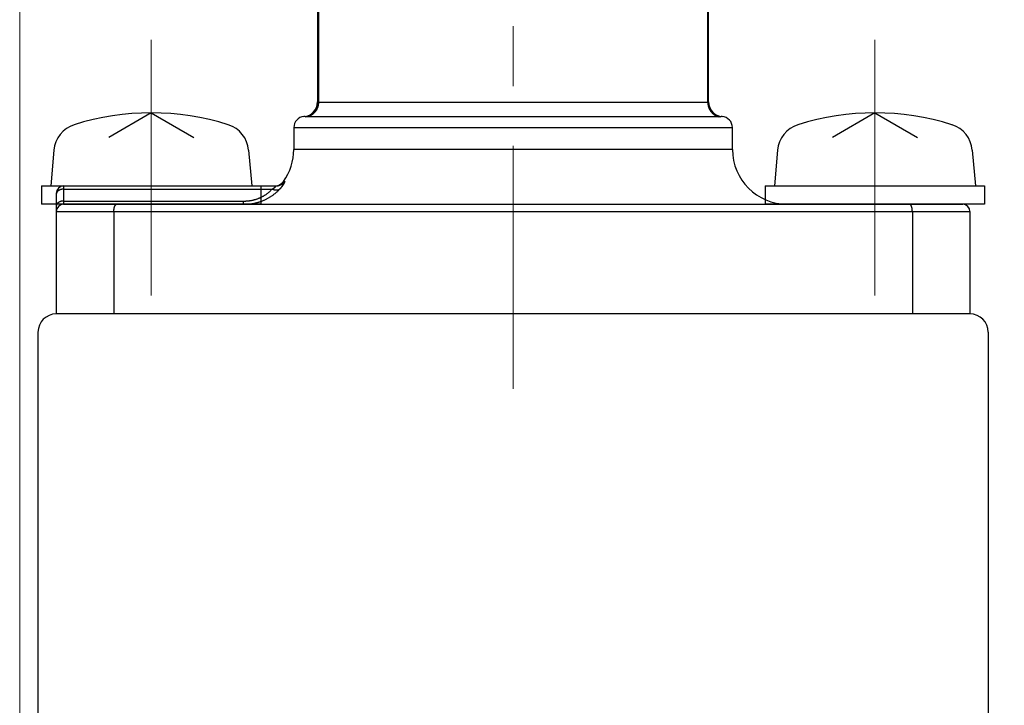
# Model space of a CAD drawing. Header units: millimetres. Extents: x 0 to 594, y 0 to 420.
# Tile 66 of 118: x 262 to 289, y 224 to 243. Entities that reach past the tile are written whole.
import ezdxf

# ---------------------------------------------------------------- set-up
doc = ezdxf.new("R2010")
doc.units = ezdxf.units.MM
doc.header["$LTSCALE"] = 0.257233
doc.linetypes.add('CENTER', pattern=[50.8, 31.75, -6.35, 6.35, -6.35])
doc.layers.add('NoLayerName_001', color=7, linetype='Continuous')
doc.layers.add('NoLayerName_003', color=7, linetype='Continuous')
doc.styles.get("Standard").update_dxf_attribs({"font": 'txt', "bigfont": 'extfont2'})
doc.dimstyles.get("Standard").update_dxf_attribs({"dimtxt": 2.5, "dimasz": 2.5, "dimexe": 1, "dimexo": 1, "dimtad": 1, "dimdec": 3, "dimzin": 0, "dimdsep": 46, "dimtxsty": 'Standard', "dimcen": 2.5, "dimadec": 3, "dimazin": 0, "dimtfac": 0.75, "dimtdec": 3, "dimtmove": 0, "dimatfit": 3, "dimfxl": 1, "dimarcsym": 0})

# ---------------------------------------------------------------- blocks, each defined once
blk = doc.blocks.new('_OPEN30')
at = {"color": 0, "linetype": 'ByBlock', "lineweight": -2}
for p, q in [((-1, 0.267949), (0, 0)), ((0, 0), (-1, -0.267949)), ((0, 0), (-1, 0))]:
    blk.add_line(p, q, dxfattribs=at)
blk = doc.blocks.new('*D69')
at = {"layer": 'Defpoints', "color": 0}
for p in [(262.133, 293.661), (262.133, 221.952), (387.133, 200.452)]:
    blk.add_point(p, dxfattribs=at)
at = {"layer": 'NoLayerName_001', "color": 0, "linetype": 'Continuous', "lineweight": 13}
for p, q in [((262.133, 223.366), (262.133, 295.075)), ((387.133, 201.866), (387.133, 295.075)), ((385.012, 293.661), (264.254, 293.661))]:
    blk.add_line(p, q, dxfattribs=at)
at = {"layer": 'NoLayerName_001', "color": 0, "lineweight": 13, "xscale": 2.121340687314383, "yscale": 2.121340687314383, "zscale": 2.121340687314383, "rotation": 180}
blk.add_blockref('_OPEN30', (262.133, 293.661), dxfattribs=at)
at = {"layer": 'NoLayerName_001', "color": 0, "lineweight": 13, "xscale": 2.121340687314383, "yscale": 2.121340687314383, "zscale": 2.121340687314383}
blk.add_blockref('_OPEN30', (387.133, 293.661), dxfattribs=at)
at = {"layer": 'NoLayerName_001', "color": 0, "lineweight": 13, "insert": (324.633, 297.55), "char_height": 4.9498, "attachment_point": 5}
blk.add_mtext('\\W0.8000;Ｌ', dxfattribs=at)
blk = doc.blocks.new('*D70')
at = {"layer": 'Defpoints', "color": 0}
for p in [(262.133, 284.227), (357.133, 223.952), (262.133, 221.952)]:
    blk.add_point(p, dxfattribs=at)
at = {"layer": 'NoLayerName_001', "color": 0, "linetype": 'Continuous', "lineweight": 13}
for p, q in [((262.133, 223.366), (262.133, 285.641)), ((357.133, 225.366), (357.133, 285.641)), ((355.012, 284.227), (264.254, 284.227))]:
    blk.add_line(p, q, dxfattribs=at)
at = {"layer": 'NoLayerName_001', "color": 0, "lineweight": 13, "xscale": 2.121340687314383, "yscale": 2.121340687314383, "zscale": 2.121340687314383, "rotation": 180}
blk.add_blockref('_OPEN30', (262.133, 284.227), dxfattribs=at)
at = {"layer": 'NoLayerName_001', "color": 0, "lineweight": 13, "xscale": 2.121340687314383, "yscale": 2.121340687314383, "zscale": 2.121340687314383}
blk.add_blockref('_OPEN30', (357.133, 284.227), dxfattribs=at)
at = {"layer": 'NoLayerName_001', "color": 0, "lineweight": 13, "insert": (309.633, 288.116), "char_height": 4.94979, "attachment_point": 5}
blk.add_mtext('\\W0.8000;ＬＬ', dxfattribs=at)

msp = doc.modelspace()

# ---------------------------------------------------------------- linework, layer by layer
at = {"layer": 'NoLayerName_001', "color": 7, "linetype": 'Continuous', "lineweight": 25}
for p, q in [((270.2829, 248.5013), (270.2829, 240.7401)), ((280.9829, 240.7401), (280.9829, 245.8503)), ((265.7329, 240.4516), (264.57, 239.7802)), ((265.7329, 240.4516), (266.8958, 239.7802)), ((285.5329, 240.4516), (284.37, 239.7802)), ((285.5329, 240.4516), (286.6958, 239.7802)), ((269.6329, 240.0516), (269.6329, 239.4516)), ((281.6329, 239.4516), (281.6329, 240.0516)), ((263.0688, 239.4335), (262.9829, 238.4516)), ((268.397, 239.4335), (268.4829, 238.4516)), ((282.8688, 239.4335), (282.7829, 238.4516)), ((288.197, 239.4335), (288.2829, 238.4516)), ((262.7329, 238.4516), (262.7329, 237.9516)), ((262.7329, 238.4516), (268.7329, 238.4516)), ((263.3329, 238.4516), (269.1379, 238.4516)), ((268.7329, 238.4516), (268.7329, 237.9516)), ((282.5329, 238.4516), (282.5329, 237.9516)), ((282.5329, 238.4516), (288.5329, 238.4516)), ((288.5329, 238.4516), (288.5329, 237.9516)), ((263.1329, 238.2516), (263.1329, 234.9516)), ((268.7329, 237.9516), (262.7329, 237.9516)), ((263.3329, 237.9516), (287.9329, 237.9516)), ((288.5329, 237.9516), (282.5329, 237.9516)), ((288.2829, 237.9516), (282.7829, 237.9516)), ((264.71, 237.7516), (264.71, 234.9516)), ((286.5559, 237.7516), (286.5559, 234.9516)), ((288.1329, 237.7516), (288.1329, 234.9516)), ((288.1329, 234.9516), (263.1329, 234.9516)), ((288.1329, 234.9516), (263.1329, 234.9516)), ((262.6329, 234.4516), (262.6329, 223.3658)), ((288.6329, 234.4516), (288.6329, 223.9516))]:
    msp.add_line(p, q, dxfattribs=at)
at = {"layer": 'NoLayerName_001', "color": 8, "linetype": 'Continuous', "lineweight": 25}
for p, q in [((270.3054, 248.5013), (270.3054, 240.7353)), ((280.9605, 240.7353), (280.9605, 245.85)), ((280.9605, 240.7353), (270.3054, 240.7353)), ((281.2677, 240.3446), (269.9982, 240.3446)), ((269.6329, 240.0516), (281.6329, 240.0516)), ((281.6329, 239.4516), (269.6329, 239.4516)), ((263.3329, 238.4516), (263.3329, 237.9516)), ((269.3513, 238.5766), (269.3802, 238.5766)), ((263.3329, 238.3637), (269.0363, 238.3637)), ((263.3329, 238.0394), (268.2599, 238.0394)), ((268.2599, 237.9516), (268.2599, 238.0394)), ((263.1329, 237.7516), (288.1329, 237.7516))]:
    msp.add_line(p, q, dxfattribs=at)
at = {"layer": 'NoLayerName_001', "color": 2, "linetype": 'CENTER', "lineweight": 13}
for p, q in [((265.7329, 235.4516), (265.7329, 242.4516)), ((285.5329, 235.4516), (285.5329, 242.4516))]:
    msp.add_line(p, q, dxfattribs=at)
at = {"layer": 'NoLayerName_001', "color": 7, "linetype": 'Continuous', "lineweight": 25}
for centre, radius, start, end in [((269.8829, 240.7498), 0.4, 274.09602, 359.99971), ((281.3829, 240.7498), 0.4, 180.0003, 265.90398), ((265.7329, 233.4516), 7, 72.47322, 107.52678), ((269.9329, 240.0516), 0.3, 94.09604, 180), ((281.3329, 240.0516), 0.3, 0, 85.90396), ((285.5329, 233.4516), 7, 72.47322, 107.52678), ((263.8658, 239.3638), 0.8, 107.52678, 175), ((267.6001, 239.3638), 0.8, 5, 72.47322), ((283.6658, 239.3638), 0.8, 107.52678, 175), ((287.4001, 239.3638), 0.8, 5, 72.47322), ((268.1329, 239.4516), 1.5, 324.31467, 0), ((283.1329, 239.4516), 1.5, 180, 270), ((263.3329, 238.2516), 0.2, 90, 180), ((269.1076, 238.7516), 0.3, 282.06993, 324.31467), ((263.3329, 237.7516), 0.2, 90, 180), ((287.9329, 237.7516), 0.2, 0, 90), ((263.1329, 234.4516), 0.5, 90, 180), ((288.1329, 234.4516), 0.5, 0, 90)]:
    msp.add_arc(centre, radius, start, end, dxfattribs=at)
at = {"layer": 'NoLayerName_001', "color": 8, "linetype": 'Continuous', "lineweight": 25}
for centre, radius, start, end in [((269.8831, 240.7402), 0.3999, 280.21868, 359.98943), ((281.3828, 240.7402), 0.3999, 180.01012, 259.78122), ((269.1375, 238.7497), 0.2981, 270.03183, 324.49808)]:
    msp.add_arc(centre, radius, start, end, dxfattribs=at)
for points, knots in [([(270.3054, 240.7353), (270.3053, 240.7294), (270.3052, 240.7175), (270.304, 240.6997), (270.302, 240.6819), (270.2993, 240.6642), (270.2958, 240.6466), (270.2915, 240.6292), (270.2865, 240.612), (270.2807, 240.5951), (270.2742, 240.5784), (270.2669, 240.562), (270.259, 240.546), (270.2503, 240.5303), (270.241, 240.5151), (270.2309, 240.5003), (270.2203, 240.4859), (270.209, 240.472), (270.197, 240.4587), (270.1845, 240.4459), (270.1714, 240.4337), (270.1578, 240.4221), (270.1437, 240.4111), (270.129, 240.4008), (270.1139, 240.3912), (270.0984, 240.3822), (270.0824, 240.374), (270.0661, 240.3666), (270.0495, 240.3598), (270.0326, 240.3539), (270.0156, 240.3487), (270.004, 240.346), (269.9982, 240.3446)], [0, 0, 0, 0, 0.01782488, 0.03568105, 0.05356221, 0.07146175, 0.08937307, 0.10728978, 0.12520603, 0.1431168, 0.16102032, 0.17891764, 0.19680967, 0.21469721, 0.23258117, 0.25046272, 0.26834354, 0.28622567, 0.30410997, 0.3219967, 0.33988627, 0.35777937, 0.37567727, 0.39358199, 0.41149639, 0.42941974, 0.44734551, 0.46526625, 0.48317423, 0.50106184, 0.51892186, 0.53674783, 0.53674783, 0.53674783, 0.53674783]), ([(270.3054, 240.7353), (270.3052, 240.7353), (270.3047, 240.7353), (270.3041, 240.7353), (270.3034, 240.7353), (270.3027, 240.7353), (270.302, 240.7354), (270.3013, 240.7354), (270.3006, 240.7354), (270.3, 240.7354), (270.2993, 240.7354), (270.2986, 240.7355), (270.2979, 240.7355), (270.2972, 240.7355), (270.2966, 240.7356), (270.2959, 240.7356), (270.2952, 240.7357), (270.2945, 240.7357), (270.2938, 240.7358), (270.2932, 240.7359), (270.2925, 240.7359), (270.2918, 240.736), (270.2911, 240.7361), (270.2905, 240.7362), (270.2898, 240.7364), (270.2891, 240.7365), (270.2884, 240.7366), (270.2878, 240.7368), (270.2871, 240.737), (270.2865, 240.7372), (270.2858, 240.7374), (270.2852, 240.7377), (270.2846, 240.738), (270.284, 240.7384), (270.2835, 240.7389), (270.283, 240.7395), (270.283, 240.7399), (270.2829, 240.7401)], [0, 0, 0, 0, 0.000681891, 0.001363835, 0.00204582, 0.002727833, 0.003409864, 0.004091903, 0.004773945, 0.005455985, 0.006138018, 0.006820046, 0.007502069, 0.008184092, 0.008866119, 0.00954816, 0.010230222, 0.01091228, 0.011594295, 0.01227626, 0.0129582, 0.013640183, 0.014322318, 0.015004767, 0.015687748, 0.016371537, 0.017056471, 0.01774209, 0.018426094, 0.019106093, 0.019780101, 0.020453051, 0.021140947, 0.021863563, 0.022597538, 0.023298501, 0.023968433, 0.023968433, 0.023968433, 0.023968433]), ([(280.9829, 240.7401), (280.9829, 240.7399), (280.9829, 240.7395), (280.9824, 240.7389), (280.9819, 240.7384), (280.9813, 240.738), (280.9807, 240.7377), (280.9801, 240.7374), (280.9794, 240.7372), (280.9788, 240.737), (280.9781, 240.7368), (280.9774, 240.7366), (280.9768, 240.7365), (280.9761, 240.7364), (280.9754, 240.7362), (280.9748, 240.7361), (280.9741, 240.736), (280.9734, 240.7359), (280.9727, 240.7359), (280.9721, 240.7358), (280.9714, 240.7357), (280.9707, 240.7357), (280.97, 240.7356), (280.9693, 240.7356), (280.9687, 240.7355), (280.968, 240.7355), (280.9673, 240.7355), (280.9666, 240.7354), (280.9659, 240.7354), (280.9652, 240.7354), (280.9646, 240.7354), (280.9639, 240.7354), (280.9632, 240.7353), (280.9625, 240.7353), (280.9618, 240.7353), (280.9612, 240.7353), (280.9607, 240.7353), (280.9605, 240.7353)], [0, 0, 0, 0, 0.000669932, 0.001370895, 0.00210487, 0.002827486, 0.003515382, 0.004188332, 0.00486234, 0.005542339, 0.006226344, 0.006911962, 0.007596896, 0.008280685, 0.008963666, 0.009646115, 0.010328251, 0.011010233, 0.011692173, 0.012374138, 0.013056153, 0.013738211, 0.014420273, 0.015102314, 0.015784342, 0.016466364, 0.017148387, 0.017830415, 0.018512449, 0.019194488, 0.01987653, 0.020558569, 0.0212406, 0.021922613, 0.022604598, 0.023286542, 0.023968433, 0.023968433, 0.023968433, 0.023968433]), ([(280.9605, 240.7353), (280.9606, 240.7294), (280.9607, 240.7175), (280.9619, 240.6997), (280.9639, 240.6819), (280.9666, 240.6642), (280.9701, 240.6466), (280.9744, 240.6292), (280.9794, 240.612), (280.9852, 240.5951), (280.9917, 240.5784), (280.9989, 240.562), (281.0069, 240.546), (281.0156, 240.5303), (281.0249, 240.5151), (281.0349, 240.5003), (281.0456, 240.4859), (281.0569, 240.472), (281.0689, 240.4587), (281.0814, 240.4459), (281.0945, 240.4337), (281.1081, 240.4221), (281.1222, 240.4111), (281.1369, 240.4008), (281.152, 240.3912), (281.1675, 240.3822), (281.1835, 240.374), (281.1997, 240.3666), (281.2164, 240.3598), (281.2332, 240.3539), (281.2503, 240.3487), (281.2619, 240.346), (281.2677, 240.3446)], [0, 0, 0, 0, 0.01782488, 0.03568105, 0.05356221, 0.07146175, 0.08937307, 0.10728978, 0.12520603, 0.1431168, 0.16102032, 0.17891764, 0.19680967, 0.21469721, 0.23258117, 0.25046272, 0.26834354, 0.28622567, 0.30410997, 0.3219967, 0.33988627, 0.35777937, 0.37567727, 0.39358199, 0.41149639, 0.42941974, 0.44734551, 0.46526624, 0.48317423, 0.50106184, 0.51892186, 0.53674783, 0.53674783, 0.53674783, 0.53674783]), ([(269.954, 240.3467), (269.9536, 240.3467), (269.9527, 240.3469), (269.9514, 240.347), (269.9501, 240.3472), (269.9488, 240.3474), (269.9475, 240.3476), (269.9462, 240.3477), (269.9449, 240.3479), (269.9436, 240.348), (269.9423, 240.3482), (269.941, 240.3483), (269.9397, 240.3485), (269.9384, 240.3486), (269.9371, 240.3488), (269.9358, 240.3489), (269.9344, 240.349), (269.9331, 240.3492), (269.9318, 240.3493), (269.9305, 240.3494), (269.9292, 240.3495), (269.9279, 240.3497), (269.9266, 240.3498), (269.9253, 240.3499), (269.924, 240.35), (269.9227, 240.3501), (269.9214, 240.3502), (269.92, 240.3503), (269.9189, 240.3504), (269.9172, 240.3505), (269.9157, 240.3506), (269.9141, 240.3507), (269.9135, 240.3507), (269.9128, 240.3508), (269.9122, 240.3508), (269.9117, 240.3508), (269.9115, 240.3508)], [0, 0, 0, 0, 0.001314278, 0.002628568, 0.003942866, 0.005257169, 0.006571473, 0.007885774, 0.009200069, 0.010514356, 0.011828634, 0.013142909, 0.014457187, 0.015771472, 0.01708577, 0.018400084, 0.019714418, 0.021028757, 0.022343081, 0.023657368, 0.024971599, 0.02628575, 0.02759984, 0.028913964, 0.030228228, 0.031542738, 0.032857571, 0.034172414, 0.035486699, 0.036143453, 0.039431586, 0.040085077, 0.040735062, 0.041408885, 0.042055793, 0.042714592, 0.042714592, 0.042714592, 0.042714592]), ([(269.9982, 240.3446), (269.9975, 240.3446), (269.996, 240.3446), (269.9938, 240.3446), (269.9916, 240.3446), (269.9893, 240.3447), (269.9871, 240.3447), (269.9849, 240.3447), (269.9827, 240.3448), (269.9805, 240.3448), (269.9783, 240.3449), (269.9761, 240.345), (269.9739, 240.3451), (269.9716, 240.3452), (269.9694, 240.3453), (269.9672, 240.3454), (269.965, 240.3455), (269.9628, 240.3457), (269.9606, 240.3459), (269.9584, 240.3461), (269.9562, 240.3464), (269.9547, 240.3466), (269.954, 240.3467)], [0, 0, 0, 0, 0.00221236, 0.004424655, 0.006636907, 0.008849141, 0.011061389, 0.013273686, 0.015486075, 0.017698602, 0.019911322, 0.022124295, 0.024337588, 0.026551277, 0.028765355, 0.030979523, 0.033193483, 0.035407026, 0.037620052, 0.039832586, 0.042044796, 0.04425701, 0.04425701, 0.04425701, 0.04425701]), ([(281.3119, 240.3467), (281.3111, 240.3466), (281.3097, 240.3464), (281.3075, 240.3461), (281.3053, 240.3459), (281.3031, 240.3457), (281.3009, 240.3455), (281.2987, 240.3454), (281.2964, 240.3453), (281.2942, 240.3452), (281.292, 240.3451), (281.2898, 240.345), (281.2876, 240.3449), (281.2854, 240.3448), (281.2832, 240.3448), (281.281, 240.3447), (281.2788, 240.3447), (281.2765, 240.3447), (281.2743, 240.3446), (281.2721, 240.3446), (281.2699, 240.3446), (281.2684, 240.3446), (281.2677, 240.3446)], [0, 0, 0, 0, 0.002212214, 0.004424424, 0.006636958, 0.008849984, 0.011063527, 0.013277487, 0.015491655, 0.017705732, 0.019919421, 0.022132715, 0.024345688, 0.026558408, 0.028770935, 0.030983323, 0.033195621, 0.035407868, 0.037620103, 0.039832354, 0.04204465, 0.04425701, 0.04425701, 0.04425701, 0.04425701]), ([(281.3544, 240.3508), (281.3542, 240.3508), (281.3537, 240.3508), (281.3531, 240.3508), (281.3524, 240.3507), (281.3517, 240.3507), (281.3502, 240.3506), (281.3485, 240.3505), (281.3465, 240.3503), (281.3452, 240.3502), (281.3439, 240.3501), (281.3426, 240.35), (281.3413, 240.3499), (281.3399, 240.3498), (281.3386, 240.3497), (281.3373, 240.3496), (281.336, 240.3495), (281.3347, 240.3494), (281.3334, 240.3492), (281.3321, 240.3491), (281.3308, 240.349), (281.3295, 240.3488), (281.3282, 240.3487), (281.3269, 240.3486), (281.3256, 240.3484), (281.3243, 240.3483), (281.3229, 240.3481), (281.3216, 240.348), (281.3203, 240.3478), (281.319, 240.3476), (281.3177, 240.3475), (281.3164, 240.3473), (281.3151, 240.3471), (281.3138, 240.347), (281.3127, 240.3468), (281.3121, 240.3467), (281.3119, 240.3467)], [0, 0, 0, 0, 0.000658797, 0.001305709, 0.001979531, 0.002629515, 0.003283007, 0.006571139, 0.00788493, 0.009199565, 0.010514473, 0.011829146, 0.013143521, 0.014457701, 0.015771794, 0.017085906, 0.0184001, 0.019714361, 0.02102867, 0.022343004, 0.023657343, 0.024971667, 0.026285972, 0.027600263, 0.028914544, 0.030228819, 0.031543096, 0.032857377, 0.034171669, 0.035485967, 0.03680027, 0.038114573, 0.039428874, 0.040743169, 0.042057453, 0.042714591, 0.042714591, 0.042714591, 0.042714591]), ([(269.0364, 238.3637), (269.0371, 238.3641), (269.0385, 238.3649), (269.0406, 238.366), (269.0427, 238.3672), (269.0448, 238.3683), (269.0469, 238.3695), (269.0489, 238.3707), (269.051, 238.3719), (269.0531, 238.3731), (269.0552, 238.3743), (269.0572, 238.3755), (269.0593, 238.3767), (269.0613, 238.378), (269.0634, 238.3792), (269.0654, 238.3804), (269.0674, 238.3817), (269.0695, 238.383), (269.0715, 238.3842), (269.0735, 238.3855), (269.0755, 238.3868), (269.0775, 238.3881), (269.0795, 238.3894), (269.0815, 238.3907), (269.0835, 238.3921), (269.0855, 238.3934), (269.0875, 238.3948), (269.0894, 238.3961), (269.0914, 238.3975), (269.0933, 238.3989), (269.0953, 238.4003), (269.0972, 238.4017), (269.0991, 238.4031), (269.1011, 238.4045), (269.103, 238.406), (269.1049, 238.4074), (269.1067, 238.4089), (269.1086, 238.4104), (269.1105, 238.4119), (269.1123, 238.4134), (269.1136, 238.4144), (269.1142, 238.415)], [0, 0, 0, 0, 0.002391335, 0.004782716, 0.007174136, 0.009565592, 0.01195708, 0.014348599, 0.016740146, 0.019131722, 0.021523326, 0.02391496, 0.026306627, 0.02869833, 0.031090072, 0.033481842, 0.035873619, 0.038265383, 0.040657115, 0.043048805, 0.045440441, 0.04783202, 0.050223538, 0.052615, 0.05500641, 0.057397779, 0.059789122, 0.062180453, 0.064571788, 0.066963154, 0.069354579, 0.071746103, 0.074137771, 0.076529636, 0.078921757, 0.081314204, 0.083707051, 0.086100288, 0.088493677, 0.090886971, 0.093279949, 0.093279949, 0.093279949, 0.093279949]), ([(269.1142, 238.415), (269.1148, 238.4155), (269.116, 238.4165), (269.1178, 238.4181), (269.1196, 238.4196), (269.1214, 238.4212), (269.1231, 238.4229), (269.1249, 238.4245), (269.1266, 238.4262), (269.1283, 238.4279), (269.1299, 238.4296), (269.1316, 238.4313), (269.1332, 238.4331), (269.1347, 238.4349), (269.1363, 238.4368), (269.1377, 238.4387), (269.1391, 238.4407), (269.1403, 238.4428), (269.1413, 238.4449), (269.1421, 238.4472), (269.1422, 238.4497), (269.1401, 238.4516), (269.1385, 238.4515), (269.1377, 238.4516)], [0, 0, 0, 0, 0.002392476, 0.004784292, 0.007175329, 0.009565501, 0.011954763, 0.014343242, 0.016731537, 0.019120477, 0.021511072, 0.023904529, 0.026302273, 0.028705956, 0.031114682, 0.0335205, 0.035917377, 0.038304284, 0.04068639, 0.043086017, 0.045482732, 0.04785554, 0.050252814, 0.050252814, 0.050252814, 0.050252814]), ([(269.3153, 238.4474), (269.3145, 238.4464), (269.313, 238.4443), (269.3107, 238.4413), (269.3084, 238.4382), (269.3061, 238.4352), (269.3038, 238.4322), (269.3014, 238.4291), (269.2991, 238.4261), (269.2967, 238.4231), (269.2943, 238.4201), (269.2919, 238.4172), (269.2895, 238.4142), (269.2871, 238.4112), (269.2846, 238.4083), (269.2822, 238.4054), (269.2797, 238.4024), (269.2772, 238.3995), (269.2748, 238.3966), (269.2723, 238.3937), (269.2698, 238.3908), (269.2673, 238.3879), (269.2647, 238.385), (269.2622, 238.3822), (269.2596, 238.3793), (269.2571, 238.3765), (269.2545, 238.3737), (269.2519, 238.3708), (269.2494, 238.368), (269.2468, 238.3652), (269.2442, 238.3624), (269.2415, 238.3596), (269.2398, 238.3578), (269.2389, 238.3568)], [0, 0, 0, 0, 0.00382402, 0.00764803, 0.01147202, 0.01529598, 0.0191199, 0.0229438, 0.0267677, 0.03059161, 0.03441554, 0.0382395, 0.04206349, 0.04588751, 0.04971157, 0.05353566, 0.05735978, 0.06118391, 0.06500807, 0.06883222, 0.07265638, 0.07648052, 0.08030465, 0.08412877, 0.08795285, 0.0917769, 0.09560091, 0.09942487, 0.10324878, 0.10707261, 0.11089638, 0.11472005, 0.11854363, 0.11854363, 0.11854363, 0.11854363]), ([(269.3802, 238.5766), (269.3812, 238.5758), (269.384, 238.5747), (269.3833, 238.5703), (269.3828, 238.5667), (269.3819, 238.5629), (269.3807, 238.5593), (269.3794, 238.5557), (269.3781, 238.5521), (269.3766, 238.5486), (269.3751, 238.5451), (269.3735, 238.5416), (269.3719, 238.5381), (269.3702, 238.5347), (269.3685, 238.5313), (269.3667, 238.5279), (269.3649, 238.5245), (269.3631, 238.5211), (269.3613, 238.5178), (269.3594, 238.5145), (269.3575, 238.5112), (269.3556, 238.5078), (269.3536, 238.5046), (269.3516, 238.5013), (269.3496, 238.498), (269.3476, 238.4948), (269.3456, 238.4915), (269.3435, 238.4883), (269.3415, 238.4851), (269.3394, 238.4819), (269.3373, 238.4787), (269.3351, 238.4755), (269.333, 238.4723), (269.3308, 238.4692), (269.3287, 238.466), (269.3265, 238.4629), (269.3243, 238.4598), (269.3221, 238.4567), (269.3198, 238.4536), (269.3176, 238.4505), (269.3161, 238.4484), (269.3153, 238.4474)], [0, 0, 0, 0, 0.00365666, 0.00757764, 0.01137651, 0.01517659, 0.01901428, 0.02285067, 0.02667422, 0.03049323, 0.03431426, 0.03813816, 0.04196353, 0.04578871, 0.04961291, 0.05343651, 0.05725985, 0.06108322, 0.06490675, 0.06873045, 0.07255431, 0.07637824, 0.08020216, 0.08402609, 0.08785006, 0.0916741, 0.09549822, 0.09932242, 0.1031467, 0.10697103, 0.11079539, 0.11461973, 0.11844401, 0.12226821, 0.12609235, 0.12991645, 0.13374051, 0.13756456, 0.1413886, 0.14521264, 0.14903667, 0.14903667, 0.14903667, 0.14903667]), ([(263.2329, 238.3448), (263.2312, 238.344), (263.2278, 238.3426), (263.2227, 238.3403), (263.2177, 238.3379), (263.2127, 238.3353), (263.2078, 238.3327), (263.203, 238.3298), (263.1983, 238.3269), (263.1936, 238.3238), (263.1891, 238.3206), (263.1846, 238.3172), (263.1802, 238.3137), (263.176, 238.31), (263.1719, 238.3062), (263.168, 238.3023), (263.1641, 238.2982), (263.1605, 238.294), (263.157, 238.2896), (263.1537, 238.2851), (263.1506, 238.2804), (263.1477, 238.2757), (263.145, 238.2707), (263.1426, 238.2657), (263.1404, 238.2606), (263.1384, 238.2553), (263.1368, 238.2499), (263.1354, 238.2445), (263.1343, 238.239), (263.1335, 238.2334), (263.133, 238.2279), (263.133, 238.2241), (263.1329, 238.2223)], [0, 0, 0, 0, 0.00557263, 0.01114973, 0.01672994, 0.02231219, 0.02789573, 0.03348015, 0.03906541, 0.04465186, 0.05024015, 0.05582966, 0.06141876, 0.06700641, 0.07259226, 0.07817666, 0.08376077, 0.08934658, 0.09493639, 0.10052911, 0.10612255, 0.11171559, 0.11730827, 0.12290192, 0.12849928, 0.13410399, 0.13971446, 0.14532557, 0.15093267, 0.15653184, 0.16212016, 0.16769589, 0.16769589, 0.16769589, 0.16769589]), ([(263.3329, 238.3637), (263.3312, 238.3637), (263.3278, 238.3637), (263.3227, 238.3635), (263.3176, 238.3633), (263.3125, 238.363), (263.3074, 238.3626), (263.3023, 238.362), (263.2973, 238.3614), (263.2922, 238.3607), (263.2871, 238.3599), (263.2821, 238.3591), (263.277, 238.3581), (263.272, 238.357), (263.267, 238.3558), (263.262, 238.3545), (263.2571, 238.3532), (263.2522, 238.3517), (263.2473, 238.3501), (263.2425, 238.3484), (263.2377, 238.3467), (263.2345, 238.3454), (263.2329, 238.3448)], [0, 0, 0, 0, 0.00510533, 0.01021029, 0.01531645, 0.0204254, 0.02553867, 0.03065746, 0.03578118, 0.04090868, 0.04603886, 0.05117069, 0.05630319, 0.06143547, 0.0665667, 0.07169614, 0.07682313, 0.08194709, 0.08706756, 0.09218416, 0.09729663, 0.10240481, 0.10240481, 0.10240481, 0.10240481]), ([(268.2599, 238.0394), (268.2695, 238.0396), (268.2888, 238.0396), (268.3176, 238.0407), (268.3464, 238.0424), (268.3752, 238.0448), (268.4039, 238.0479), (268.4326, 238.0517), (268.4611, 238.0562), (268.4895, 238.0615), (268.5178, 238.0675), (268.5458, 238.0743), (268.5737, 238.0818), (268.6014, 238.09), (268.6289, 238.099), (268.6561, 238.1087), (268.683, 238.1192), (268.7096, 238.1305), (268.7358, 238.1425), (268.7617, 238.1552), (268.7873, 238.1687), (268.8124, 238.183), (268.8371, 238.1979), (268.8614, 238.2136), (268.8851, 238.23), (268.9084, 238.2472), (268.9311, 238.265), (268.9533, 238.2835), (268.975, 238.3026), (268.996, 238.3224), (269.0166, 238.3426), (269.0297, 238.3567), (269.0363, 238.3637)], [0, 0, 0, 0, 0.02883602, 0.05769031, 0.08655801, 0.11543493, 0.14431763, 0.17320345, 0.20209056, 0.23097805, 0.25986561, 0.28875187, 0.31763546, 0.3465156, 0.37539223, 0.40426602, 0.43313841, 0.46201171, 0.49088795, 0.51976626, 0.54864556, 0.57752523, 0.60640521, 0.63528606, 0.66416905, 0.69305573, 0.7219447, 0.75083247, 0.77971492, 0.80858738, 0.83744477, 0.86628164, 0.86628164, 0.86628164, 0.86628164]), ([(269.239, 238.3569), (269.2371, 238.3557), (269.2332, 238.3531), (269.227, 238.3497), (269.2206, 238.3466), (269.2141, 238.3439), (269.2074, 238.3415), (269.2006, 238.3395), (269.1937, 238.3379), (269.1868, 238.3365), (269.1798, 238.3355), (269.1728, 238.3348), (269.1657, 238.3343), (269.1587, 238.3341), (269.1516, 238.3342), (269.1446, 238.3345), (269.1376, 238.335), (269.1306, 238.3357), (269.1236, 238.3367), (269.1166, 238.3378), (269.1097, 238.3391), (269.1028, 238.3406), (269.096, 238.3423), (269.0892, 238.3441), (269.0824, 238.3461), (269.0757, 238.3482), (269.069, 238.3505), (269.0624, 238.3529), (269.0558, 238.3554), (269.0493, 238.358), (269.0428, 238.3608), (269.0386, 238.3627), (269.0364, 238.3637)], [0, 0, 0, 0, 0.00703598, 0.01408653, 0.02115248, 0.02823085, 0.03531542, 0.04239707, 0.04946597, 0.05652377, 0.06357658, 0.07062831, 0.07768076, 0.08473376, 0.09178535, 0.09883256, 0.10587624, 0.11291889, 0.11996219, 0.12700702, 0.13405352, 0.14110111, 0.14814855, 0.1551943, 0.16223838, 0.16928136, 0.17632351, 0.18336487, 0.19040517, 0.19744392, 0.20448038, 0.21151358, 0.21151358, 0.21151358, 0.21151358]), ([(263.3329, 238.0394), (263.3304, 238.0394), (263.3253, 238.0394), (263.3176, 238.0391), (263.3099, 238.0385), (263.3022, 238.0378), (263.2946, 238.0369), (263.2869, 238.0357), (263.2793, 238.0343), (263.2718, 238.0327), (263.2643, 238.0309), (263.2568, 238.0288), (263.2495, 238.0266), (263.2422, 238.0241), (263.2349, 238.0214), (263.2278, 238.0184), (263.2208, 238.0152), (263.2139, 238.0118), (263.2071, 238.0081), (263.2005, 238.0041), (263.194, 237.9998), (263.1877, 237.9953), (263.1816, 237.9905), (263.1757, 237.9855), (263.1701, 237.9802), (263.1647, 237.9746), (263.1596, 237.9687), (263.1549, 237.9626), (263.1506, 237.9562), (263.1466, 237.9496), (263.1431, 237.9428), (263.1401, 237.9357), (263.1375, 237.9284), (263.1355, 237.921), (263.1341, 237.9134), (263.1331, 237.9057), (263.133, 237.9006), (263.1329, 237.898)], [0, 0, 0, 0, 0.00768699, 0.01538203, 0.02308358, 0.03079027, 0.03850084, 0.04621421, 0.0539295, 0.06164602, 0.06936332, 0.07708122, 0.08479945, 0.09251656, 0.10023144, 0.10794387, 0.11565459, 0.12336536, 0.13107906, 0.13879968, 0.14653244, 0.15428304, 0.16204727, 0.16981412, 0.17757462, 0.18532246, 0.1930543, 0.20077023, 0.20847412, 0.21617386, 0.22387466, 0.23157569, 0.23927889, 0.24698932, 0.25470295, 0.26240879, 0.2700989, 0.2700989, 0.2700989, 0.2700989])]:
    msp.add_open_spline(points, degree=3, knots=knots, dxfattribs=at)
at = {"layer": 'NoLayerName_001', "color": 7, "linetype": 'Continuous', "lineweight": 25}
for points, knots in [([(268.2599, 237.9516), (268.272, 237.9517), (268.2962, 237.9518), (268.3325, 237.9532), (268.3687, 237.9554), (268.4049, 237.9584), (268.441, 237.9624), (268.477, 237.9672), (268.5129, 237.973), (268.5486, 237.9797), (268.5842, 237.9873), (268.6195, 237.9959), (268.6546, 238.0053), (268.6894, 238.0157), (268.7239, 238.0271), (268.7581, 238.0393), (268.7919, 238.0525), (268.8254, 238.0667), (268.8584, 238.0817), (268.891, 238.0977), (268.9232, 238.1146), (268.9549, 238.1324), (268.986, 238.151), (269.0167, 238.1706), (269.0467, 238.191), (269.0762, 238.2123), (269.105, 238.2344), (269.1332, 238.2574), (269.1607, 238.2811), (269.1875, 238.3056), (269.2137, 238.3307), (269.2304, 238.3482), (269.2389, 238.3568)], [0, 0, 0, 0, 0.0362718, 0.072566, 0.1088769, 0.1451994, 0.1815293, 0.2178633, 0.2541986, 0.2905337, 0.3268674, 0.3631985, 0.3995258, 0.4358488, 0.4721677, 0.5084835, 0.5447978, 0.5811132, 0.6174312, 0.6537512, 0.690073, 0.7263965, 0.7627219, 0.7990501, 0.8353825, 0.8717198, 0.908059, 0.9443955, 0.9807244, 1.0170401, 1.0533372, 1.0896097, 1.0896097, 1.0896097, 1.0896097]), ([(264.71, 237.7516), (264.71, 237.7533), (264.71, 237.7566), (264.7101, 237.7617), (264.7102, 237.7667), (264.7104, 237.7718), (264.7106, 237.7768), (264.7109, 237.7819), (264.7112, 237.7869), (264.7116, 237.792), (264.712, 237.797), (264.7124, 237.802), (264.713, 237.8071), (264.7135, 237.8121), (264.7142, 237.8171), (264.7148, 237.8221), (264.7156, 237.8271), (264.7164, 237.8321), (264.7172, 237.8371), (264.7181, 237.842), (264.7191, 237.847), (264.7202, 237.8519), (264.7213, 237.8568), (264.7224, 237.8617), (264.7237, 237.8666), (264.725, 237.8715), (264.7264, 237.8764), (264.7279, 237.8812), (264.7295, 237.886), (264.7312, 237.8907), (264.733, 237.8955), (264.7349, 237.9002), (264.7369, 237.9048), (264.739, 237.9094), (264.7413, 237.9139), (264.7437, 237.9183), (264.7462, 237.9227), (264.749, 237.9269), (264.752, 237.931), (264.7551, 237.935), (264.7575, 237.9374), (264.7586, 237.9386)], [0, 0, 0, 0, 0.00504769, 0.01009709, 0.01514791, 0.02019983, 0.02525261, 0.03030597, 0.0353597, 0.04041358, 0.04546743, 0.05052108, 0.05557441, 0.06062729, 0.06567964, 0.0707314, 0.07578253, 0.08083302, 0.08588284, 0.09093196, 0.09598043, 0.10102839, 0.10607612, 0.11112397, 0.11617244, 0.12122166, 0.12627115, 0.13132056, 0.13636989, 0.14141945, 0.14646989, 0.15152166, 0.15657353, 0.1616247, 0.16667554, 0.17172767, 0.17678339, 0.18184003, 0.18689505, 0.1919513, 0.19701749, 0.19701749, 0.19701749, 0.19701749]), ([(264.7586, 237.9386), (264.7599, 237.9398), (264.7623, 237.9422), (264.7663, 237.9452), (264.7707, 237.9479), (264.7754, 237.9499), (264.7803, 237.9513), (264.7837, 237.9514), (264.7854, 237.9516)], [0, 0, 0, 0, 0.005072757, 0.010138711, 0.015210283, 0.020314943, 0.025412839, 0.030469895, 0.030469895, 0.030469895, 0.030469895]), ([(286.5073, 237.9386), (286.506, 237.9398), (286.5036, 237.9422), (286.4996, 237.9452), (286.4952, 237.9479), (286.4905, 237.9499), (286.4856, 237.9513), (286.4822, 237.9514), (286.4805, 237.9516)], [0, 0, 0, 0, 0.005072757, 0.010138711, 0.015210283, 0.020314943, 0.025412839, 0.030469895, 0.030469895, 0.030469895, 0.030469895]), ([(286.5559, 237.7516), (286.5558, 237.7533), (286.5558, 237.7566), (286.5558, 237.7617), (286.5557, 237.7667), (286.5555, 237.7718), (286.5553, 237.7768), (286.555, 237.7819), (286.5547, 237.7869), (286.5543, 237.792), (286.5539, 237.797), (286.5535, 237.802), (286.5529, 237.8071), (286.5524, 237.8121), (286.5517, 237.8171), (286.551, 237.8221), (286.5503, 237.8271), (286.5495, 237.8321), (286.5487, 237.8371), (286.5477, 237.842), (286.5468, 237.847), (286.5457, 237.8519), (286.5446, 237.8568), (286.5434, 237.8617), (286.5422, 237.8666), (286.5409, 237.8715), (286.5395, 237.8764), (286.538, 237.8812), (286.5364, 237.886), (286.5347, 237.8907), (286.5329, 237.8955), (286.531, 237.9002), (286.529, 237.9048), (286.5269, 237.9094), (286.5246, 237.9139), (286.5222, 237.9183), (286.5196, 237.9227), (286.5169, 237.9269), (286.5139, 237.931), (286.5108, 237.935), (286.5084, 237.9374), (286.5073, 237.9386)], [0, 0, 0, 0, 0.00504769, 0.01009709, 0.01514791, 0.02019983, 0.02525261, 0.03030597, 0.0353597, 0.04041358, 0.04546743, 0.05052108, 0.05557441, 0.06062729, 0.06567964, 0.0707314, 0.07578253, 0.08083302, 0.08588284, 0.09093196, 0.09598043, 0.10102839, 0.10607612, 0.11112397, 0.11617244, 0.12122166, 0.12627115, 0.13132056, 0.13636989, 0.14141945, 0.14646989, 0.15152166, 0.15657353, 0.1616247, 0.16667554, 0.17172767, 0.17678339, 0.18184003, 0.18689505, 0.1919513, 0.19701749, 0.19701749, 0.19701749, 0.19701749])]:
    msp.add_open_spline(points, degree=3, knots=knots, dxfattribs=at)
at = {"layer": 'NoLayerName_003', "color": 2, "linetype": 'CENTER', "lineweight": 13}
msp.add_line((275.6329, 252.6208), (275.6329, 232.9016), dxfattribs=at)

# ---------------------------------------------------------------- dimensions: what is measured, and where the dimension line sits
at = {"layer": 'NoLayerName_001', "color": 3, "linetype": 'Continuous', "lineweight": 13}
for base, p1, text, picture, middle in [((262.1329, 293.6608), (387.1329, 200.4516), '\\W0.8000;Ｌ', '*D69', (324.6329, 293.6608)), ((262.1329, 284.2272), (357.1329, 223.9516), '\\W0.8000;ＬＬ', '*D70', (309.6329, 284.2272))]:
    dim = msp.add_linear_dim(base=base, p1=p1, p2=(262.1329, 221.9516), angle=180, text=text, dimstyle='Standard', override={"dimtxt": 4.949795, "dimasz": 2.121341, "dimexe": 1.414227, "dimexo": 1.414227, "dimgap": 1.414227, "dimzin": 8, "dimblk": 'OPEN30', "dimclrd": 0, "dimclre": 0, "dimclrt": 0, "dimtp": 0, "dimtm": 0, "dimlwd": 13, "dimlwe": 13}, dxfattribs=at)
    dim.commit()
    dim.dimension.update_dxf_attribs({"geometry": picture, "text_midpoint": middle, "dimtype": 160})

doc.saveas('drawing.dxf')
